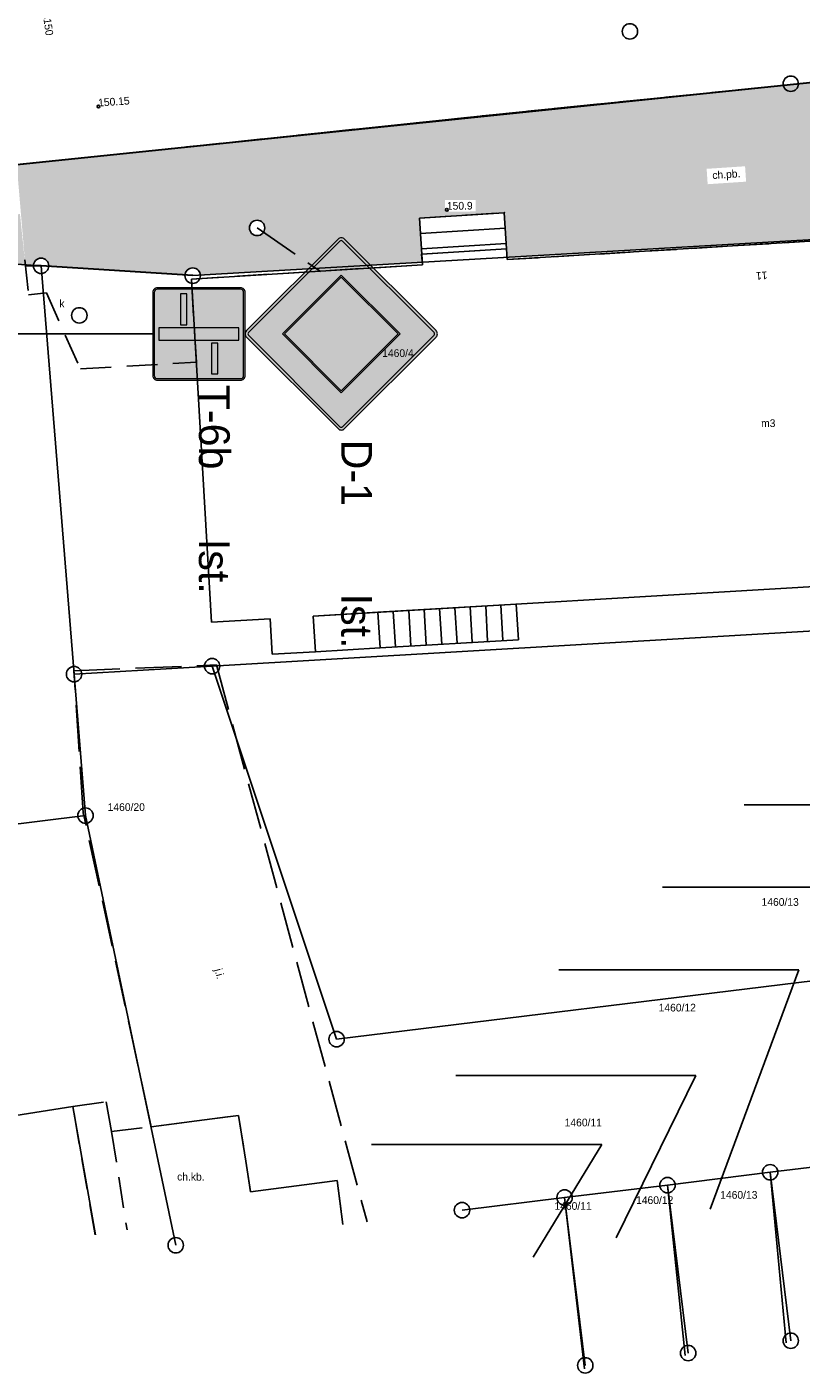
# Model space of a CAD drawing. Extents: x 7583285 to 7585126, y 6019995 to 6020809.
# Tile 44 of 54: x 7584434 to 7584459, y 6020675 to 6020719. Entities that reach past the tile are written whole.
import ezdxf
from ezdxf import colors
from ezdxf.entities.mleader import LeaderData, LeaderLine
from ezdxf.enums import TextEntityAlignment as Align
from ezdxf.math import Vec2, Vec3

# ---------------------------------------------------------------- set-up
doc = ezdxf.new("R2010")
doc.units = 0
doc.header["$MEASUREMENT"] = 0
for name, pattern in [('1_OTKC', [1.5, 1, -0.5]), ('1_OTKJ', [2, 1.5, -0.5]), ('1_OTKK', [0]), ('3', [1, 0.5, -0.5]), ('3_EGBN', [0]), ('3_EGBS', [0]), ('3_EGBSG', [0]), ('3_EGBU_A', [0]), ('4_SUPP_P', [2, 1.5, -0.5])]:
    doc.linetypes.add(name, pattern=pattern)
doc.layers.get('0').update_dxf_attribs({"linetype": 'CONTINUOUS', "lineweight": 5})
for name, color, linetype, lineweight in [('0 Krawężnik najazdowy', 6, 'CONTINUOUS', 30), ('0 obrzeże', 51, '3', 30), ('Dzialki', 3, 'CONTINUOUS', 25)]:
    doc.layers.add(name, color=color, linetype=linetype, lineweight=lineweight)
for name, color, linetype in [('EADTD_T_0', 216, 'CONTINUOUS'), ('EGBB_E_T_0', 7, 'CONTINUOUS'), ('EGBB_L_0', 36, '3_EGBU_A'), ('EGBC_L_0', 7, '3_EGBN'), ('EGBE_L_3', 7, '3_EGBS'), ('Numery_dzialek', 7, 'CONTINUOUS'), ('OTK_E_T_0', 7, 'CONTINUOUS'), ('OTK_E_T_1', 7, 'CONTINUOUS'), ('OTK_L_0', 7, '1_OTKJ'), ('OTK_L_1', 7, '1_OTKK'), ('OTK_L_2', 7, '1_OTKC'), ('OTR_T_0', 7, 'CONTINUOUS'), ('OTR_T_1', 7, 'CONTINUOUS'), ('P_SUTP_L_0', 30, '4_SUPP_P'), ('Punkty', 7, 'CONTINUOUS'), ('SUK_E_T_4', 36, 'CONTINUOUS'), ('SUK_T_3', 36, 'CONTINUOUS'), ('SUKP_E_T_0', 36, 'CONTINUOUS'), ('SUP_T_0', 7, 'CONTINUOUS'), ('SUP_T_4', 7, 'CONTINUOUS')]:
    doc.layers.add(name, color=color, linetype=linetype)

# ---------------------------------------------------------------- blocks, each defined once
blk = doc.blocks.new('GRT')
at = {"linetype": 'Continuous'}
blk.add_circle((0, 0), 0.25, dxfattribs=at)
blk = doc.blocks.new('1_OTRN')
at = {"linetype": 'Continuous'}
blk.add_circle((0, 0), 0.045, dxfattribs=at)
blk = doc.blocks.new('1_OTRS')
at = {"linetype": 'Continuous'}
blk.add_circle((0, 0), 0.045, dxfattribs=at)
blk = doc.blocks.new('4_SUKS')
at = {"linetype": 'Continuous'}
blk.add_circle((0, 0), 0.25, dxfattribs=at)
blk = doc.blocks.new('4_SUPK')
at = {"linetype": 'Continuous'}
blk.add_circle((0, 0), 0.25, dxfattribs=at)
blk = doc.blocks.new('4_SUPW')
at = {"linetype": 'Continuous'}
blk.add_circle((0, 0), 0.25, dxfattribs=at)
blk = doc.blocks.new('P_Opis_Pionowe')
for tag, p in [('Symbol', (0, 0)), ('Stan', (5, 0))]:
    blk.add_attdef(tag, p, '', height=1)
at = {"flags": 1}
for tag, p in [('Wielkość', (0, -1.2)), ('Odblaskowość', (0, -2.4)), ('Dodatkowe', (0, -3.6))]:
    blk.add_attdef(tag, p, '', height=1, dxfattribs=at)
blk = doc.blocks.new('D-1_')
at = {"true_color": 0x000000}
h = blk.add_hatch(color=18, dxfattribs=at)
h.dxf.hatch_style = 1
h.paths.add_polyline_path([(-615.2, 602.8), (-21.2, 8.8, 0.414214), (21.2, 8.8), (615.2, 602.8, 0.414214), (615.2, 645.2), (21.2, 1239.2, 0.414214), (-21.2, 1239.2), (-615.2, 645.2, 0.414214)])
h.paths.add_polyline_path([(-602.5, 615.5), (-8.5, 21.5, 0.414214), (8.5, 21.5), (602.5, 615.5, 0.414214), (602.5, 632.5), (8.5, 1226.4, 0.414214), (-8.5, 1226.4), (-602.5, 632.5, 0.414214)], flags=16)
h.paths.add_polyline_path([(0, 242.1), (-381.8, 624), (0, 1005.8), (381.8, 624)], flags=0)
h.paths.add_polyline_path([(0, 254.9), (-369.1, 624), (0, 993.1), (369.1, 624)], flags=0)
at = {"true_color": 0xffffff}
h = blk.add_hatch(color=7, dxfattribs=at)
h.dxf.hatch_style = 1
h.paths.add_polyline_path([(-602.5, 632.5, 0.414214), (-602.5, 615.5), (-8.5, 21.5, 0.414214), (8.5, 21.5), (602.5, 615.5, 0.414214), (602.5, 632.5), (8.5, 1226.4, 0.414214), (-8.5, 1226.4)])
h.paths.add_polyline_path([(-381.4, 624), (0, 242.1), (381.9, 624), (0, 1006.1)], flags=16)
h.paths.add_polyline_path([(-369.1, 624), (0, 254.9), (369.1, 624), (0, 993.1)], flags=0)
at = {"true_color": 0x000000}
h = blk.add_hatch(color=18, dxfattribs=at)
h.dxf.hatch_style = 1
h.paths.add_polyline_path([(-381.4, 624), (0, 242.1), (381.9, 624), (0, 1006.1)])
h.paths.add_polyline_path([(-369.1, 624), (0, 254.9), (369.1, 624), (0, 993.1)], flags=16)
at = {"true_color": 0xe1e1e1}
h = blk.add_hatch(color=254, dxfattribs=at)
h.dxf.hatch_style = 1
h.paths.add_polyline_path([(0, 254.9), (369.1, 624), (0, 993.1), (-369.1, 624)])
at = {"color": 18, "true_color": 0x000000}
for points in [[(21.2, 8.8), (615.2, 602.8, 0.414214), (615.2, 645.2), (21.2, 1239.2, 0.414214), (-21.2, 1239.2), (-615.2, 645.2, 0.414214), (-615.2, 602.8), (-21.2, 8.8, 0.414214)], [(8.5, 21.5), (602.5, 615.5, 0.414214), (602.5, 632.5), (8.5, 1226.4, 0.414214), (-8.5, 1226.4), (-602.5, 632.5, 0.414214), (-602.5, 615.5), (-8.5, 21.5, 0.414214), (8.5, 21.5)]]:
    blk.add_lwpolyline(points, format="xyb", close=True, dxfattribs=at)
for points in [[(0, 242.1), (381.9, 624), (0, 1006.1), (-381.4, 624), (0, 242.1)], [(0, 254.9), (369.1, 624), (0, 993.1), (-369.1, 624), (0, 254.9)]]:
    blk.add_lwpolyline(points, close=True, dxfattribs=at)
blk = doc.blocks.new('T-6b_')
at = {"true_color": 0x000000}
h = blk.add_hatch(color=18, dxfattribs=at)
h.dxf.hatch_style = 1
h.paths.add_polyline_path([(-300, 570), (-300, 30, 0.414214), (-270, 0), (270, 0, 0.414214), (300, 30), (300, 570, 0.414214), (270, 600), (-270, 600, 0.414214)])
h.paths.add_polyline_path([(-290, 570), (-290, 30, 0.414214), (-270, 10), (270, 10, 0.414214), (290, 30), (290, 570, 0.414214), (270, 590), (-270, 590, 0.414214)], flags=16)
h.paths.add_polyline_path([(-40, 560), (-40, 380, -0.078307), (5.9, 250.7), (-40, 40), (40, 40), (80, 340, -0.414214), (40, 380), (40, 560)], flags=0)
h.paths.add_polyline_path([(60, 220), (60, 180), (260, 180), (260, 220)], flags=0)
h.paths.add_polyline_path([(-260, 380), (-260, 420), (-60, 420), (-60, 380)], flags=0)
at = {"true_color": 0xbcbcbc}
blk.add_hatch(color=9, dxfattribs=at).paths.add_polyline_path([(-270, 10), (270, 10, 0.414214), (290, 30), (290, 570, 0.414214), (270, 590), (-270, 590, 0.414214), (-290, 570), (-290, 30, 0.414214)])
at = {"true_color": 0x000000}
h = blk.add_hatch(color=18, dxfattribs=at)
h.dxf.hatch_style = 1
h.paths.add_polyline_path([(40, 40), (40, 560), (-40, 560), (-40, 40)])
h.paths.add_polyline_path([(-60, 220), (-60, 180), (-260, 180), (-260, 220)])
h.paths.add_polyline_path([(260, 380), (260, 420), (60, 420), (60, 380)])
at = {"color": 18, "true_color": 0x000000}
blk.add_line((-40, 40), (40, 40), dxfattribs=at)
blk.add_lwpolyline([(-270, 0), (270, 0, 0.414214), (300, 30), (300, 570, 0.414214), (270, 600), (-270, 600, 0.414214), (-300, 570), (-300, 30, 0.414214)], format="xyb", close=True, dxfattribs=at)
at = {"color": 9, "true_color": 0xbcbcbc}
blk.add_lwpolyline([(-270, 10), (270, 10, 0.414214), (290, 30), (290, 570, 0.414214), (270, 590), (-270, 590, 0.414214), (-290, 570), (-290, 30, 0.414214), (-270, 10)], format="xyb", close=True, dxfattribs=at)
at = {"color": 18, "true_color": 0x000000}
for points in [[(-40, 40), (40, 40), (40, 560), (-40, 560)], [(260, 382.4), (260, 422.4), (60, 422.4), (60, 382.4)], [(-260, 180.8), (-60, 180.8), (-60, 220.8), (-260, 220.8)]]:
    blk.add_lwpolyline(points, close=True, dxfattribs=at)

msp = doc.modelspace()

# ---------------------------------------------------------------- hatches: boundary and pattern name
at = {"lineweight": -2}
h = msp.add_hatch(color=256, dxfattribs=at)
h.dxf.hatch_style = 1
h.set_gradient(color1=(173, 173, 173), color2=(171, 171, 171), one_color=1, tint=0.59, name='CYLINDER')
edge = h.paths.add_edge_path()
edge.add_line((7584427.586, 6020713.764), (7584430.033, 6020714.028))
edge.add_line((7584430.033, 6020714.028), (7584430.209, 6020712.398))
edge.add_line((7584430.209, 6020712.398), (7584434.064, 6020712.801))
edge.add_line((7584434.064, 6020712.801), (7584434.24, 6020711.12))
edge.add_line((7584434.24, 6020711.12), (7584427.819, 6020711.607))
edge.add_line((7584427.819, 6020711.607), (7584427.588, 6020713.753))
h.paths.add_polyline_path([(7584433.96, 6020714.4), (7584463.48, 6020717.45), (7584474.098, 6020717.46), (7584474.219, 6020712.817), (7584449.874, 6020711.396), (7584449.85, 6020711.67), (7584449.84, 6020711.84), (7584449.81, 6020712.34), (7584449.78, 6020712.84), (7584447.03, 6020712.67), (7584447.064, 6020712.17), (7584447.11, 6020711.501), (7584447.1, 6020711.5), (7584447.123, 6020711.235), (7584445.683, 6020711.151), (7584443.68, 6020711.036), (7584441.966, 6020712.209, 0.151193), (7584442.01, 6020712.35, 6.614082), (7584441.966, 6020712.209), (7584443.68, 6020711.036), (7584439.919, 6020710.82, 0.929955), (7584439.421, 6020710.816), (7584434.999, 6020711.104, 0.016239), (7584435, 6020711.12, 0.965506), (7584434.501, 6020711.138), (7584434.236, 6020711.156)])
h.paths.add_polyline_path([(7584456.35, 6020714.268), (7584456.383, 6020713.769), (7584457.63, 6020713.852), (7584457.597, 6020714.351)], flags=16)
h.paths.add_polyline_path([(7584447.855, 6020713.252), (7584447.858, 6020712.877), (7584448.858, 6020712.884), (7584448.855, 6020713.259)], flags=16)
h.paths.add_polyline_path([(7584447.965, 6020712.94, 1), (7584447.875, 6020712.94, 1)], flags=0)

# ---------------------------------------------------------------- linework, layer by layer
at = {"lineweight": 30}
msp.add_lwpolyline([(7584439.67, 6020710.8), (7584434.75, 6020711.12)], dxfattribs=at)
at = {"layer": '0 Krawężnik najazdowy'}
msp.add_line((7584463.48, 6020717.45), (7584433.96, 6020714.4), dxfattribs=at)
at = {"layer": '0 Krawężnik najazdowy', "lineweight": 30}
msp.add_line((7584439.67, 6020710.8), (7584434.75, 6020711.12), dxfattribs=at)
at = {"layer": '0 obrzeże', "lineweight": 30}
msp.add_line((7584434.75, 6020711.12), (7584434.24, 6020711.12), dxfattribs=at)
at = {"layer": 'Dzialki'}
for p, q in [((7584474.27, 6020712.82), (7584439.67, 6020710.8)), ((7584421.38, 6020712.06), (7584434.75, 6020711.12)), ((7584439.67, 6020710.8), (7584434.75, 6020711.12)), ((7584434.75, 6020711.12), (7584435.82, 6020697.86)), ((7584440.3, 6020698.12), (7584475, 6020700.15)), ((7584435.82, 6020697.86), (7584440.3, 6020698.12)), ((7584435.82, 6020697.86), (7584436.19, 6020693.27)), ((7584440.3, 6020698.12), (7584444.34, 6020686.01)), ((7584436.19, 6020693.27), (7584424.83, 6020691.86)), ((7584436.19, 6020693.27), (7584439.12, 6020679.32)), ((7584444.34, 6020686.01), (7584477.7, 6020690.1)), ((7584461.75, 6020682.09), (7584458.41, 6020681.69)), ((7584458.41, 6020681.69), (7584455.08, 6020681.27)), ((7584459.08, 6020676.22), (7584458.41, 6020681.69)), ((7584455.08, 6020681.27), (7584451.74, 6020680.87)), ((7584455.75, 6020675.82), (7584455.08, 6020681.27)), ((7584451.74, 6020680.87), (7584448.41, 6020680.46)), ((7584452.41, 6020675.42), (7584451.74, 6020680.87))]:
    msp.add_line(p, q, dxfattribs=at)
at = {"layer": 'EGBB_L_0', "linetype": '3_EGBU_A'}
for p, q in [((7584464.22, 6020712.19), (7584449.88, 6020711.32)), ((7584449.85, 6020711.67), (7584447.1, 6020711.5)), ((7584447.1, 6020711.5), (7584447.13, 6020711.15)), ((7584449.88, 6020711.32), (7584449.85, 6020711.67)), ((7584447.13, 6020711.15), (7584439.63, 6020710.69)), ((7584439.63, 6020710.69), (7584440.28, 6020699.55)), ((7584443.58, 6020699.74), (7584462.49, 6020700.86)), ((7584440.28, 6020699.55), (7584442.18, 6020699.66)), ((7584442.18, 6020699.66), (7584442.25, 6020698.51)), ((7584443.65, 6020698.59), (7584443.58, 6020699.74)), ((7584442.25, 6020698.51), (7584443.65, 6020698.59)), ((7584435.78, 6020683.83), (7584429.93, 6020682.89)), ((7584436.51, 6020679.66), (7584435.78, 6020683.83)), ((7584455.08, 6020681.27), (7584458.41, 6020681.69)), ((7584458.41, 6020681.69), (7584461.47, 6020682.06)), ((7584451.74, 6020680.87), (7584455.08, 6020681.27)), ((7584448.41, 6020680.46), (7584451.74, 6020680.87))]:
    msp.add_line(p, q, dxfattribs=at)
at = {"layer": 'EGBC_L_0', "linetype": '3_EGBN'}
for p, q in [((7584455.08, 6020681.27), (7584458.41, 6020681.69)), ((7584458.41, 6020681.69), (7584461.47, 6020682.06)), ((7584458.41, 6020681.69), (7584458.93, 6020676.15)), ((7584455.08, 6020681.27), (7584451.74, 6020680.87)), ((7584455.65, 6020675.74), (7584455.08, 6020681.27)), ((7584448.41, 6020680.46), (7584451.74, 6020680.87)), ((7584451.74, 6020680.87), (7584452.39, 6020675.31))]:
    msp.add_line(p, q, dxfattribs=at)
at = {"layer": 'EGBE_L_3', "linetype": '3_EGBS'}
for p, q in [((7584449.78, 6020712.84), (7584447.03, 6020712.67)), ((7584447.03, 6020712.67), (7584447.11, 6020711.5)), ((7584449.81, 6020712.34), (7584447.06, 6020712.17)), ((7584449.84, 6020711.84), (7584447.1, 6020711.67)), ((7584447.11, 6020711.5), (7584449.85, 6020711.67)), ((7584450.17, 6020700.13), (7584445.68, 6020699.87)), ((7584447.75, 6020698.84), (7584447.68, 6020699.99)), ((7584448.25, 6020698.87), (7584448.18, 6020700.02)), ((7584448.74, 6020698.9), (7584448.68, 6020700.05)), ((7584449.24, 6020698.93), (7584449.18, 6020700.08)), ((7584449.74, 6020698.96), (7584449.67, 6020700.1)), ((7584450.24, 6020698.98), (7584450.17, 6020700.13)), ((7584450.24, 6020698.98), (7584450.17, 6020700.13)), ((7584445.68, 6020699.87), (7584443.58, 6020699.74)), ((7584443.58, 6020699.74), (7584443.65, 6020698.59)), ((7584445.75, 6020698.72), (7584445.68, 6020699.87)), ((7584445.75, 6020698.72), (7584445.68, 6020699.87)), ((7584446.25, 6020698.75), (7584446.18, 6020699.9)), ((7584446.75, 6020698.78), (7584446.68, 6020699.93)), ((7584447.25, 6020698.81), (7584447.18, 6020699.96)), ((7584443.65, 6020698.59), (7584445.75, 6020698.72))]:
    msp.add_line(p, q, dxfattribs=at)
at = {"layer": 'EGBE_L_3', "linetype": '3_EGBSG'}
for p, q in [((7584449.85, 6020711.67), (7584449.78, 6020712.84)), ((7584445.75, 6020698.72), (7584450.24, 6020698.98))]:
    msp.add_line(p, q, dxfattribs=at)
at = {"layer": 'EGBE_L_3', "linetype": '3_EGBS'}
msp.add_point((7584449.78, 6020712.84), dxfattribs=at)
at = {"layer": 'Numery_dzialek', "linetype": 'Continuous'}
for p, q in [((7584457.572, 6020693.622), (7584465.362, 6020693.622)), ((7584454.914, 6020690.945), (7584462.768, 6020690.945)), ((7584451.549, 6020688.258), (7584459.339, 6020688.258)), ((7584456.466, 6020680.49), (7584459.339, 6020688.258)), ((7584448.213, 6020684.829), (7584456.003, 6020684.829)), ((7584453.408, 6020679.564), (7584456.003, 6020684.829)), ((7584445.472, 6020682.594), (7584452.945, 6020682.594)), ((7584450.717, 6020678.938), (7584452.945, 6020682.594))]:
    msp.add_line(p, q, dxfattribs=at)
at = {"layer": 'OTK_L_0', "linetype": '1_OTKJ'}
for p, q in [((7584449.41, 6020716.02), (7584463.48, 6020717.45)), ((7584439.12, 6020714.94), (7584449.41, 6020716.02)), ((7584433.96, 6020714.4), (7584439.12, 6020714.94)), ((7584435.81, 6020697.97), (7584440.44, 6020698.16)), ((7584436.12, 6020693.36), (7584435.81, 6020697.97)), ((7584440.44, 6020698.16), (7584445.33, 6020680.08)), ((7584438.32, 6020683.17), (7584436.12, 6020693.36)), ((7584438.32, 6020683.17), (7584441.16, 6020683.53)), ((7584441.16, 6020683.53), (7584441.55, 6020681.05)), ((7584441.55, 6020681.05), (7584444.36, 6020681.42)), ((7584444.36, 6020681.42), (7584444.54, 6020679.99))]:
    msp.add_line(p, q, dxfattribs=at)
at = {"layer": 'OTK_L_1', "linetype": '1_OTKK'}
for p, q in [((7584449.41, 6020716.02), (7584463.48, 6020717.45)), ((7584433.96, 6020714.4), (7584449.41, 6020716.02))]:
    msp.add_line(p, q, dxfattribs=at)
at = {"layer": 'OTK_L_2', "linetype": '1_OTKC'}
for p, q in [((7584463.48, 6020717.45), (7584449.41, 6020716.02)), ((7584449.41, 6020716.02), (7584433.96, 6020714.4)), ((7584447.03, 6020712.67), (7584449.78, 6020712.84)), ((7584447.11, 6020711.5), (7584447.03, 6020712.67)), ((7584449.78, 6020712.84), (7584449.85, 6020711.67)), ((7584449.88, 6020711.32), (7584464.22, 6020712.19)), ((7584447.13, 6020711.15), (7584447.11, 6020711.5)), ((7584449.85, 6020711.67), (7584449.88, 6020711.32)), ((7584434.22, 6020711.31), (7584434.34, 6020710.18)), ((7584439.63, 6020710.69), (7584447.13, 6020711.15)), ((7584439.79, 6020707.99), (7584439.63, 6020710.69)), ((7584434.34, 6020710.18), (7584434.92, 6020710.24)), ((7584434.92, 6020710.24), (7584436.03, 6020707.77)), ((7584436.03, 6020707.77), (7584439.79, 6020707.99)), ((7584435.78, 6020683.83), (7584436.86, 6020683.98)), ((7584436.5, 6020679.66), (7584435.78, 6020683.83)), ((7584436.86, 6020683.98), (7584437.04, 6020683.01)), ((7584438.32, 6020683.17), (7584441.16, 6020683.53)), ((7584441.16, 6020683.53), (7584441.55, 6020681.05)), ((7584437.04, 6020683.01), (7584438.32, 6020683.17)), ((7584437.04, 6020683.01), (7584437.54, 6020679.82)), ((7584441.55, 6020681.05), (7584444.36, 6020681.42)), ((7584444.36, 6020681.42), (7584444.54, 6020679.99))]:
    msp.add_line(p, q, dxfattribs=at)
at = {"layer": 'P_SUTP_L_0', "linetype": '4_SUPP_P'}
msp.add_line((7584441.76, 6020712.35), (7584443.82, 6020710.94), dxfattribs=at)

# ---------------------------------------------------------------- block references
at = {"xscale": 0.005, "yscale": 0.005, "zscale": 0.005, "rotation": 270}
for name, p in [('D-1_', (7584441.372, 6020708.908)), ('T-6b_', (7584438.372, 6020708.908))]:
    msp.add_blockref(name, p, dxfattribs=at)
at = {"rotation": 270}
for p, values in [((7584439.872, 6020707.258), {'Symbol': 'T-6b', 'Stan': 'Ist.'}), ((7584444.492, 6020705.476), {'Symbol': 'D-1', 'Stan': 'Ist.'})]:
    msp.add_blockref('P_Opis_Pionowe', p, dxfattribs=at).add_auto_attribs(values)
at = {"layer": 'OTR_T_0'}
msp.add_blockref('1_OTRS', (7584436.61, 6020716.29), dxfattribs=at)
at = {"layer": 'OTR_T_1', "rotation": 0.413872}
msp.add_blockref('1_OTRN', (7584447.92, 6020712.94), dxfattribs=at)
at = {"layer": 'Punkty'}
for p in [(7584434.75, 6020711.12), (7584439.67, 6020710.8), (7584440.3, 6020698.12), (7584435.82, 6020697.86), (7584436.19, 6020693.27), (7584444.34, 6020686.01), (7584458.41, 6020681.69), (7584455.08, 6020681.27), (7584451.74, 6020680.87), (7584448.41, 6020680.46), (7584439.12, 6020679.32), (7584459.08, 6020676.22), (7584455.75, 6020675.82), (7584452.41, 6020675.42)]:
    msp.add_blockref('GRT', p, dxfattribs=at)
at = {"layer": 'SUK_T_3'}
for p in [(7584453.86, 6020718.73), (7584435.99, 6020709.51)]:
    msp.add_blockref('4_SUKS', p, dxfattribs=at)
at = {"layer": 'SUP_T_0'}
msp.add_blockref('4_SUPK', (7584441.76, 6020712.35), dxfattribs=at)
at = {"layer": 'SUP_T_4', "rotation": 0.413872}
msp.add_blockref('4_SUPW', (7584459.08, 6020717.03), dxfattribs=at)

# ---------------------------------------------------------------- texts
at = {"layer": 'EADTD_T_0'}
msp.add_text('11', height=0.25, rotation=185.0058, dxfattribs=at).set_placement((7584458.31, 6020710.94))
at = {"layer": 'EGBB_E_T_0'}
msp.add_text('m3', height=0.25, dxfattribs=at).set_placement((7584458.35, 6020706.01), align=Align.MIDDLE)
at = {"layer": 'Numery_dzialek'}
for s, p in [('1460/4', (7584445.82, 6020708.41)), ('1460/20', (7584436.91, 6020693.67)), ('1460/12', (7584454.06, 6020680.91)), ('1460/13', (7584456.79, 6020681.08)), ('1460/11', (7584451.41, 6020680.72))]:
    msp.add_text(s, height=0.25, dxfattribs=at).set_placement(p, align=Align.TOP_LEFT)
for s, p in [('1460/13', (7584459.34, 6020690.59)), ('1460/12', (7584456, 6020687.16))]:
    msp.add_text(s, height=0.25, dxfattribs=at).set_placement(p, align=Align.TOP_RIGHT)
msp.add_text('1460/11', height=0.25, dxfattribs=at).set_placement((7584452.95, 6020683.18), align=Align.RIGHT)
at = {"layer": 'OTK_E_T_0'}
msp.add_text('j.i.', height=0.25, rotation=285.1965, dxfattribs=at).set_placement((7584440.51, 6020688.13), align=Align.MIDDLE)
at = {"layer": 'OTK_E_T_1'}
for s, rotation, p in [('ch.pb.', 3.7782, (7584456.99, 6020714.06)), ('ch.kb.', 359.5708, (7584439.61, 6020681.55))]:
    msp.add_text(s, height=0.25, rotation=rotation, dxfattribs=at).set_placement(p, align=Align.MIDDLE)
at = {"layer": 'OTR_T_0'}
msp.add_text('150.15', height=0.25, rotation=3.9259, dxfattribs=at).set_placement((7584436.61, 6020716.29))
at = {"layer": 'OTR_T_1'}
msp.add_text('150.9', height=0.25, rotation=0.4139, dxfattribs=at).set_placement((7584447.92, 6020712.94))
at = {"layer": 'SUK_E_T_4'}
msp.add_text('k', height=0.25, dxfattribs=at).set_placement((7584435.51, 6020710.02), align=Align.TOP_RIGHT)
at = {"layer": 'SUKP_E_T_0'}
msp.add_text('ks150', height=0.25, rotation=278.0084, dxfattribs=at).set_placement((7584434.97, 6020719.04), align=Align.MIDDLE)

# ---------------------------------------------------------------- leaders
ml = msp.add_multileader_mtext('Standard')
ml.set_content('')
ml.set_leader_properties()
ml.build(insert=Vec2(0, 0))
ml.multileader.update_dxf_attribs({"has_dogleg": 0, "dogleg_length": 2, "arrow_head_size": 0})
ctx = ml.context
ctx.base_point, ctx.char_height, ctx.arrow_head_size, ctx.landing_gap_size = Vec3(0, 0), 0.2, 0, 0.4
notes = []
notes.append((ctx, [(0, (1, 1, 0), (7584440.372, 6020708.908), (-1, 0), 2, [(0, [(7584432.233, 6020713.74), (7584433.31, 6020708.908)], 256, [])])]))
ctx.mtext, ml.multileader.dxf.content_type = None, 0
for ctx, leaders in notes:
    for number, flags, end, landing, length, lines in leaders:
        leader = LeaderData()
        leader.index, (leader.has_last_leader_line, leader.has_dogleg_vector, leader.attachment_direction) = number, flags
        leader.last_leader_point, leader.dogleg_vector, leader.dogleg_length = Vec3(end), Vec3(landing), length
        for number, points, colour, breaks in lines:
            line = LeaderLine()
            line.index, line.vertices, line.color, line.breaks = number, Vec3.list(points), colors.encode_raw_color(colour), breaks
            leader.lines.append(line)
        ctx.leaders.append(leader)

doc.saveas('drawing.dxf')
